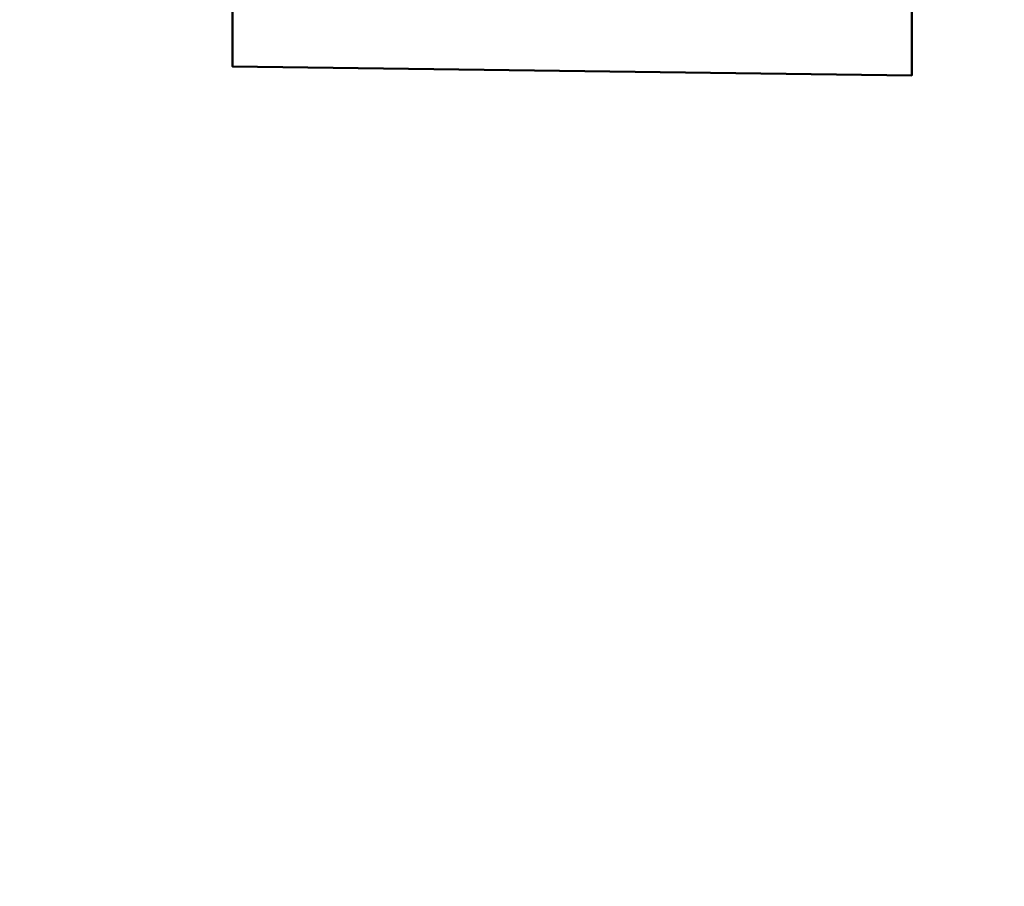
# Model space of a CAD drawing. Header units: centimetres. Extents: x -23924 to 38343, y -27758 to 22869.
# Tile 253 of 256: x -3242 to -2543, y 12293 to 12907. Entities that reach past the tile are written whole.
import ezdxf

# ---------------------------------------------------------------- set-up
doc = ezdxf.new("R2010")
doc.units = ezdxf.units.CM
doc.layers.add('_NDRK', color=6, linetype='Continuous', plot=False)

msp = doc.modelspace()

# ---------------------------------------------------------------- linework, layer by layer
at = {"layer": '_NDRK', "lineweight": 50}
msp.add_lwpolyline([(-3090.534448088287, 13383.34096595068), (-3090.534448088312, 12873.99302387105), (-2608.853191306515, 12867.64791086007), (-2608.852667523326, 13131.72055822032), (-2587.756259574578, 13335.63216056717), (-3090.534448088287, 13383.34096595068)], dxfattribs=at)

doc.saveas('drawing.dxf')
